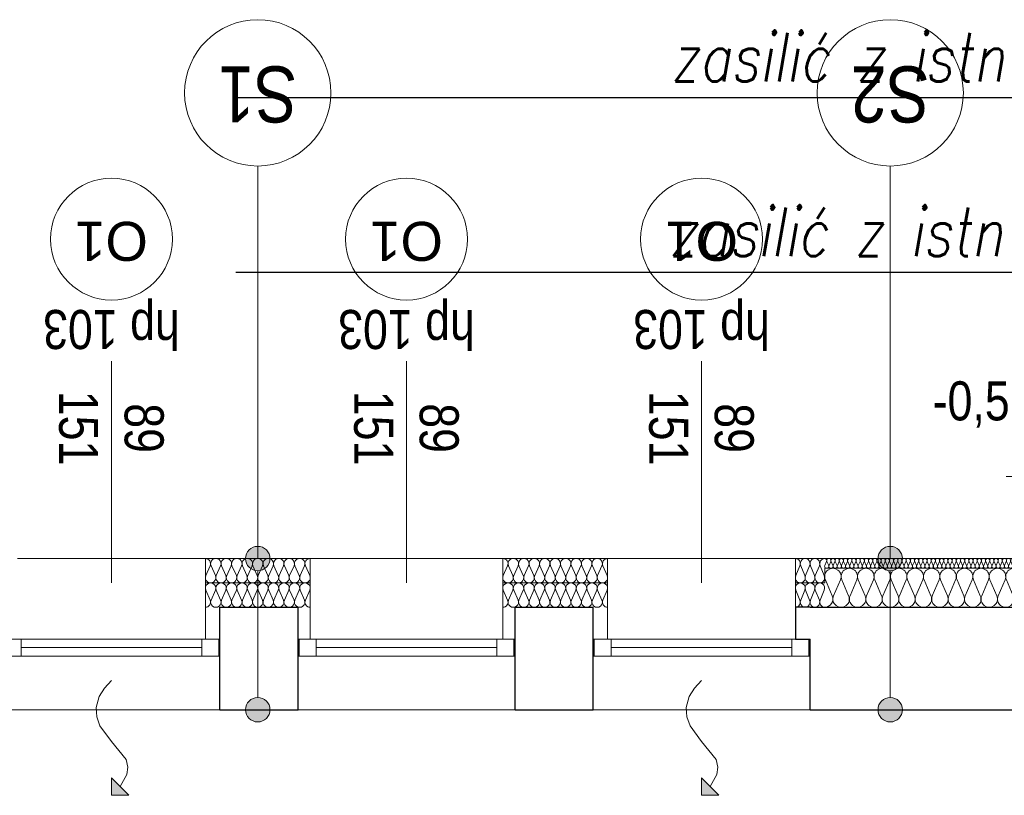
# Model space of a CAD drawing. Extents: x -558982 to 5119495, y -5290134 to 97908.
# Tile 238 of 256: x -433329 to -429291, y -7192 to -4011. Entities that reach past the tile are written whole.
import ezdxf
from ezdxf import colors
from ezdxf.entities.mleader import LeaderData, LeaderLine
from ezdxf.math import Vec2, Vec3

# ---------------------------------------------------------------- set-up
doc = ezdxf.new("R2010")
doc.units = 0
doc.header["$MEASUREMENT"] = 0
for name, color, linetype, lineweight in [('$ IE_OPISY', 7, 'Continuous', 25), ('A-Okna_Nr_Pióra__9', 252, 'Continuous', 13), ('Arch ocieplenie_Nr_Pióra__9', 252, 'Continuous', 13), ('Arch opisy okien_Nr_Pióra__9', 252, 'Continuous', 13), ('Arch opisy_Nr_Pióra__1', 252, 'Continuous', 25), ('Arch opisy_Nr_Pióra__21', 252, 'Continuous', 9), ('Arch opisy_Nr_Pióra__9', 252, 'Continuous', 13), ('Arch wykończenie_Nr_Pióra__3', 252, 'Continuous', 18), ('Inwent Izolacje_Nr_Pióra__2', 252, 'Continuous', 13), ('INWENT RZĘDNE_Nr_Pióra__21', 252, 'Continuous', 9), ('INWENT. OKNA_Nr_Pióra__21', 252, 'Continuous', 9), ('INWENT. OKNA_Nr_Pióra__5', 252, 'Continuous', 13), ('INWENT.ŚCIANY_Nr_Pióra__1', 252, 'Continuous', 25), ('INWENT.ŚCIANY_Nr_Pióra__2', 252, 'Continuous', 13), ('INWENT.ŚCIANY_Nr_Pióra__21', 252, 'Continuous', 9)]:
    doc.layers.add(name, color=color, linetype=linetype, lineweight=lineweight)
for name, color, linetype in [('A-Okna', 252, 'Continuous'), ('Arch ocieplenie', 252, 'Continuous'), ('Arch opisy', 252, 'Continuous'), ('Inwent Izolacje', 252, 'Continuous'), ('INWENT RZĘDNE', 252, 'Continuous')]:
    doc.layers.add(name, color=color, linetype=linetype)
doc.styles.add('GENERATED_STYLE_10', font='arial.ttf')
doc.styles.add('GENERATED_STYLE_2', font='ARIALN.TTF')
doc.styles.add('GENERATED_STYLE_5', font='ARIALN.TTF')
doc.styles.add('ROMANS', font='romans.shx', dxfattribs={"width": 0.85})

# ---------------------------------------------------------------- blocks, each defined once
blk = doc.blocks.new('Izolacja cieplna 14_21', base_point=(-419904.9, 37292.6))
at = {"layer": 'Arch ocieplenie_Nr_Pióra__9', "linetype": 'Continuous'}
for p, q in [((-420977.1, 37280.7), (-420984.2, 37264.5)), ((-420968.5, 37264.5), (-420975.7, 37280.7)), ((-420960, 37280.7), (-420967.1, 37264.5)), ((-420951.4, 37264.5), (-420958.5, 37280.7)), ((-420942.8, 37280.7), (-420949.9, 37264.5)), ((-420934.2, 37264.5), (-420941.4, 37280.7)), ((-420925.7, 37280.7), (-420932.8, 37264.5)), ((-420917.1, 37264.5), (-420924.2, 37280.7)), ((-420908.5, 37280.7), (-420915.7, 37264.5)), ((-420900, 37264.5), (-420907.1, 37280.7)), ((-420891.4, 37280.7), (-420898.5, 37264.5)), ((-420882.8, 37264.5), (-420889.9, 37280.7)), ((-420874.2, 37280.7), (-420881.4, 37264.5)), ((-420865.7, 37264.5), (-420872.8, 37280.7)), ((-420857.1, 37280.7), (-420864.2, 37264.5)), ((-420848.5, 37264.5), (-420855.7, 37280.7)), ((-420840, 37280.7), (-420847.1, 37264.5)), ((-420831.4, 37264.5), (-420838.5, 37280.7)), ((-420822.8, 37280.7), (-420829.9, 37264.5)), ((-420814.2, 37264.5), (-420821.4, 37280.7)), ((-420805.7, 37280.7), (-420812.8, 37264.5)), ((-420797.1, 37264.5), (-420804.2, 37280.7)), ((-420788.5, 37280.7), (-420795.7, 37264.5)), ((-420780, 37264.5), (-420787.1, 37280.7)), ((-420771.4, 37280.7), (-420778.5, 37264.5)), ((-420762.8, 37264.5), (-420769.9, 37280.7)), ((-420754.2, 37280.7), (-420761.4, 37264.5)), ((-420745.7, 37264.5), (-420752.8, 37280.7)), ((-420737.1, 37280.7), (-420744.2, 37264.5)), ((-420728.5, 37264.5), (-420735.7, 37280.7)), ((-420720, 37280.7), (-420727.1, 37264.5)), ((-420711.4, 37264.5), (-420718.5, 37280.7)), ((-420702.8, 37280.7), (-420709.9, 37264.5)), ((-420694.2, 37264.5), (-420701.4, 37280.7)), ((-420685.7, 37280.7), (-420692.8, 37264.5)), ((-420677.1, 37264.5), (-420684.2, 37280.7)), ((-420668.5, 37280.7), (-420675.7, 37264.5)), ((-420660, 37264.5), (-420667.1, 37280.7)), ((-420651.4, 37280.7), (-420658.5, 37264.5)), ((-420642.8, 37264.5), (-420649.9, 37280.7)), ((-420634.2, 37280.7), (-420641.4, 37264.5)), ((-420625.7, 37264.5), (-420632.8, 37280.7)), ((-420617.1, 37280.7), (-420624.2, 37264.5)), ((-420608.5, 37264.5), (-420615.7, 37280.7)), ((-420600, 37280.7), (-420607.1, 37264.5)), ((-420591.4, 37264.5), (-420598.5, 37280.7)), ((-420582.8, 37280.7), (-420589.9, 37264.5)), ((-420574.2, 37264.5), (-420581.4, 37280.7)), ((-420565.7, 37280.7), (-420572.8, 37264.5)), ((-420557.1, 37264.5), (-420564.2, 37280.7)), ((-420548.5, 37280.7), (-420555.7, 37264.5)), ((-420540, 37264.5), (-420547.1, 37280.7)), ((-420531.4, 37280.7), (-420538.5, 37264.5)), ((-420522.8, 37264.5), (-420529.9, 37280.7)), ((-420514.2, 37280.7), (-420521.4, 37264.5)), ((-420505.7, 37264.5), (-420512.8, 37280.7)), ((-420497.1, 37280.7), (-420504.2, 37264.5)), ((-420488.5, 37264.5), (-420495.7, 37280.7)), ((-420480, 37280.7), (-420487.1, 37264.5)), ((-420471.4, 37264.5), (-420478.5, 37280.7)), ((-420462.8, 37280.7), (-420469.9, 37264.5)), ((-420454.2, 37264.5), (-420461.4, 37280.7)), ((-420445.7, 37280.7), (-420452.8, 37264.5)), ((-420437.1, 37264.5), (-420444.2, 37280.7)), ((-420428.5, 37280.7), (-420435.7, 37264.5)), ((-420420, 37264.5), (-420427.1, 37280.7)), ((-420411.4, 37280.7), (-420418.5, 37264.5)), ((-420402.8, 37264.5), (-420409.9, 37280.7)), ((-420394.2, 37280.7), (-420401.4, 37264.5)), ((-420385.7, 37264.5), (-420392.8, 37280.7)), ((-420377.1, 37280.7), (-420384.2, 37264.5)), ((-420368.5, 37264.5), (-420375.7, 37280.7)), ((-420360, 37280.7), (-420367.1, 37264.5)), ((-420351.4, 37264.5), (-420358.5, 37280.7)), ((-420342.8, 37280.7), (-420349.9, 37264.5)), ((-420334.2, 37264.5), (-420341.4, 37280.7)), ((-420325.7, 37280.7), (-420332.8, 37264.5)), ((-420317.1, 37264.5), (-420324.2, 37280.7)), ((-420308.5, 37280.7), (-420315.7, 37264.5)), ((-420300, 37264.5), (-420307.1, 37280.7)), ((-420291.4, 37280.7), (-420298.5, 37264.5)), ((-420282.8, 37264.5), (-420289.9, 37280.7)), ((-420274.2, 37280.7), (-420281.4, 37264.5)), ((-420265.7, 37264.5), (-420272.8, 37280.7)), ((-420257.1, 37280.7), (-420264.2, 37264.5)), ((-420248.5, 37264.5), (-420255.7, 37280.7)), ((-420240, 37280.7), (-420247.1, 37264.5)), ((-420231.4, 37264.5), (-420238.5, 37280.7)), ((-420222.8, 37280.7), (-420229.9, 37264.5)), ((-420214.2, 37264.5), (-420221.4, 37280.7)), ((-420205.7, 37280.7), (-420212.8, 37264.5)), ((-420197.1, 37264.5), (-420204.2, 37280.7)), ((-420188.5, 37280.7), (-420195.7, 37264.5)), ((-420180, 37264.5), (-420187.1, 37280.7)), ((-420171.4, 37280.7), (-420178.5, 37264.5)), ((-420162.8, 37264.5), (-420169.9, 37280.7)), ((-420154.2, 37280.7), (-420161.4, 37264.5)), ((-420145.7, 37264.5), (-420152.8, 37280.7)), ((-420137.1, 37280.7), (-420144.2, 37264.5)), ((-420128.5, 37264.5), (-420135.7, 37280.7)), ((-420120, 37280.7), (-420127.1, 37264.5)), ((-420111.4, 37264.5), (-420118.5, 37280.7)), ((-420102.8, 37280.7), (-420109.9, 37264.5)), ((-420094.2, 37264.5), (-420101.4, 37280.7)), ((-420085.7, 37280.7), (-420092.8, 37264.5)), ((-420077.1, 37264.5), (-420084.2, 37280.7)), ((-420068.5, 37280.7), (-420075.7, 37264.5)), ((-420060, 37264.5), (-420067.1, 37280.7)), ((-420051.4, 37280.7), (-420058.5, 37264.5)), ((-420042.8, 37264.5), (-420049.9, 37280.7)), ((-420034.2, 37280.7), (-420041.4, 37264.5)), ((-420025.7, 37264.5), (-420032.8, 37280.7)), ((-420017.1, 37280.7), (-420024.2, 37264.5)), ((-420008.5, 37264.5), (-420015.7, 37280.7)), ((-420000, 37280.7), (-420007.1, 37264.5)), ((-419991.4, 37264.5), (-419998.5, 37280.7)), ((-419982.8, 37280.7), (-419989.9, 37264.5)), ((-419974.2, 37264.5), (-419981.4, 37280.7)), ((-419965.7, 37280.7), (-419972.8, 37264.5)), ((-419957.1, 37264.5), (-419964.2, 37280.7)), ((-419948.5, 37280.7), (-419955.7, 37264.5)), ((-419940, 37264.5), (-419947.1, 37280.7)), ((-419931.4, 37280.7), (-419938.5, 37264.5)), ((-419922.8, 37264.5), (-419929.9, 37280.7)), ((-419914.2, 37280.7), (-419921.4, 37264.5)), ((-419905.7, 37264.5), (-419912.8, 37280.7))]:
    blk.add_line(p, q, dxfattribs=at)
for centre, start_param, end_param in [((-420984.9, 37284.1), 2.7288, 4.712389), ((-420967.8, 37284.1), 2.7288, 6.695979), ((-420950.7, 37284.1), 2.7288, 6.695979), ((-420933.5, 37284.1), 2.7288, 6.695979), ((-420916.4, 37284.1), 2.7288, 6.695979), ((-420899.2, 37284.1), 2.7288, 6.695979), ((-420882.1, 37284.1), 2.7288, 6.695979), ((-420864.9, 37284.1), 2.7288, 6.695979), ((-420847.8, 37284.1), 2.7288, 6.695979), ((-420830.7, 37284.1), 2.7288, 6.695979), ((-420813.5, 37284.1), 2.7288, 6.695979), ((-420796.4, 37284.1), 2.7288, 6.695979), ((-420779.2, 37284.1), 2.7288, 6.695979), ((-420762.1, 37284.1), 2.7288, 6.695979), ((-420744.9, 37284.1), 2.7288, 6.695979), ((-420727.8, 37284.1), 2.7288, 6.695979), ((-420710.7, 37284.1), 2.7288, 6.695979), ((-420693.5, 37284.1), 2.7288, 6.695979), ((-420676.4, 37284.1), 2.7288, 6.695979), ((-420659.2, 37284.1), 2.7288, 6.695979), ((-420642.1, 37284.1), 2.7288, 6.695979), ((-420624.9, 37284.1), 2.7288, 6.695979), ((-420607.8, 37284.1), 2.7288, 6.695979), ((-420590.7, 37284.1), 2.7288, 6.695979), ((-420573.5, 37284.1), 2.7288, 6.695979), ((-420556.4, 37284.1), 2.7288, 6.695979), ((-420539.2, 37284.1), 2.7288, 6.695979), ((-420522.1, 37284.1), 2.7288, 6.695979), ((-420504.9, 37284.1), 2.7288, 6.695979), ((-420487.8, 37284.1), 2.7288, 6.695979), ((-420470.7, 37284.1), 2.7288, 6.695979), ((-420453.5, 37284.1), 2.7288, 6.695979), ((-420436.4, 37284.1), 2.7288, 6.695979), ((-420419.2, 37284.1), 2.7288, 6.695979), ((-420402.1, 37284.1), 2.7288, 6.695979), ((-420384.9, 37284.1), 2.7288, 6.695979), ((-420367.8, 37284.1), 2.7288, 6.695979), ((-420350.7, 37284.1), 2.7288, 6.695979), ((-420333.5, 37284.1), 2.7288, 6.695979), ((-420316.4, 37284.1), 2.7288, 6.695979), ((-420299.2, 37284.1), 2.7288, 6.695979), ((-420282.1, 37284.1), 2.7288, 6.695979), ((-420264.9, 37284.1), 2.7288, 6.695979), ((-420247.8, 37284.1), 2.7288, 6.695979), ((-420230.7, 37284.1), 2.7288, 6.695979), ((-420213.5, 37284.1), 2.7288, 6.695979), ((-420196.4, 37284.1), 2.7288, 6.695979), ((-420179.2, 37284.1), 2.7288, 6.695979), ((-420162.1, 37284.1), 2.7288, 6.695979), ((-420144.9, 37284.1), 2.7288, 6.695979), ((-420127.8, 37284.1), 2.7288, 6.695979), ((-420110.7, 37284.1), 2.7288, 6.695979), ((-420093.5, 37284.1), 2.7288, 6.695979), ((-420076.4, 37284.1), 2.7288, 6.695979), ((-420059.2, 37284.1), 2.7288, 6.695979), ((-420042.1, 37284.1), 2.7288, 6.695979), ((-420024.9, 37284.1), 2.7288, 6.695979), ((-420007.8, 37284.1), 2.7288, 6.695979), ((-419990.7, 37284.1), 2.7288, 6.695979), ((-419973.5, 37284.1), 2.7288, 6.695979), ((-419956.4, 37284.1), 2.7288, 6.695979), ((-419939.2, 37284.1), 2.7288, 6.695979), ((-419922.1, 37284.1), 2.7288, 6.695979), ((-419904.9, 37284.1), 4.712389, 6.695979), ((-420976.4, 37261.1), 5.870392, 9.837571), ((-420959.2, 37261.1), 5.870392, 9.837571), ((-420942.1, 37261.1), 5.870392, 9.837571), ((-420924.9, 37261.1), 5.870392, 9.837571), ((-420907.8, 37261.1), 5.870392, 9.837571), ((-420890.7, 37261.1), 5.870392, 9.837571), ((-420873.5, 37261.1), 5.870392, 9.837571), ((-420856.4, 37261.1), 5.870392, 9.837571), ((-420839.2, 37261.1), 5.870392, 9.837571), ((-420822.1, 37261.1), 5.870392, 9.837571), ((-420804.9, 37261.1), 5.870392, 9.837571), ((-420787.8, 37261.1), 5.870392, 9.837571), ((-420770.7, 37261.1), 5.870392, 9.837571), ((-420753.5, 37261.1), 5.870392, 9.837571), ((-420736.4, 37261.1), 5.870392, 9.837571), ((-420719.2, 37261.1), 5.870392, 9.837571), ((-420702.1, 37261.1), 5.870392, 9.837571), ((-420684.9, 37261.1), 5.870392, 9.837571), ((-420667.8, 37261.1), 5.870392, 9.837571), ((-420650.7, 37261.1), 5.870392, 9.837571), ((-420633.5, 37261.1), 5.870392, 9.837571), ((-420616.4, 37261.1), 5.870392, 9.837571), ((-420599.2, 37261.1), 5.870392, 9.837571), ((-420582.1, 37261.1), 5.870392, 9.837571), ((-420564.9, 37261.1), 5.870392, 9.837571), ((-420547.8, 37261.1), 5.870392, 9.837571), ((-420530.7, 37261.1), 5.870392, 9.837571), ((-420513.5, 37261.1), 5.870392, 9.837571), ((-420496.4, 37261.1), 5.870392, 9.837571), ((-420479.2, 37261.1), 5.870392, 9.837571), ((-420462.1, 37261.1), 5.870392, 9.837571), ((-420444.9, 37261.1), 5.870392, 9.837571), ((-420427.8, 37261.1), 5.870392, 9.837571), ((-420410.7, 37261.1), 5.870392, 9.837571), ((-420393.5, 37261.1), 5.870392, 9.837571), ((-420376.4, 37261.1), 5.870392, 9.837571), ((-420359.2, 37261.1), 5.870392, 9.837571), ((-420342.1, 37261.1), 5.870392, 9.837571), ((-420324.9, 37261.1), 5.870392, 9.837571), ((-420307.8, 37261.1), 5.870392, 9.837571), ((-420290.7, 37261.1), 5.870392, 9.837571), ((-420273.5, 37261.1), 5.870392, 9.837571), ((-420256.4, 37261.1), 5.870392, 9.837571), ((-420239.2, 37261.1), 5.870392, 9.837571), ((-420222.1, 37261.1), 5.870392, 9.837571), ((-420204.9, 37261.1), 5.870392, 9.837571), ((-420187.8, 37261.1), 5.870392, 9.837571), ((-420170.7, 37261.1), 5.870392, 9.837571), ((-420153.5, 37261.1), 5.870392, 9.837571), ((-420136.4, 37261.1), 5.870392, 9.837571), ((-420119.2, 37261.1), 5.870392, 9.837571), ((-420102.1, 37261.1), 5.870392, 9.837571), ((-420084.9, 37261.1), 5.870392, 9.837571), ((-420067.8, 37261.1), 5.870392, 9.837571), ((-420050.7, 37261.1), 5.870392, 9.837571), ((-420033.5, 37261.1), 5.870392, 9.837571), ((-420016.4, 37261.1), 5.870392, 9.837571), ((-419999.2, 37261.1), 5.870392, 9.837571), ((-419982.1, 37261.1), 5.870392, 9.837571), ((-419964.9, 37261.1), 5.870392, 9.837571), ((-419947.8, 37261.1), 5.870392, 9.837571), ((-419930.7, 37261.1), 5.870392, 9.837571), ((-419913.5, 37261.1), 5.870392, 9.837571)]:
    blk.add_ellipse(centre, major_axis=(-8.57, 0), ratio=0.992498, start_param=start_param, end_param=end_param, dxfattribs=at)
blk = doc.blocks.new('Izolacja cieplna 14_26', base_point=(-423094.9, 37292.6))
at = {"layer": 'Arch ocieplenie_Nr_Pióra__9', "linetype": 'Continuous'}
for p, q in [((-423505.3, 37262.8), (-423523.1, 37222.4)), ((-423483.8, 37222.4), (-423501.6, 37262.8)), ((-423462.3, 37262.8), (-423480.1, 37222.4)), ((-423440.8, 37222.4), (-423458.6, 37262.8)), ((-423419.3, 37262.8), (-423437.1, 37222.4)), ((-423397.8, 37222.4), (-423415.6, 37262.8)), ((-423376.3, 37262.8), (-423394.1, 37222.4)), ((-423354.8, 37222.4), (-423372.6, 37262.8)), ((-423333.3, 37262.8), (-423351.1, 37222.4)), ((-423311.8, 37222.4), (-423329.6, 37262.8)), ((-423290.3, 37262.8), (-423308.1, 37222.4)), ((-423268.8, 37222.4), (-423286.6, 37262.8)), ((-423247.3, 37262.8), (-423265.1, 37222.4)), ((-423225.8, 37222.4), (-423243.6, 37262.8)), ((-423204.3, 37262.8), (-423222.1, 37222.4)), ((-423182.8, 37222.4), (-423200.6, 37262.8)), ((-423161.3, 37262.8), (-423179.1, 37222.4)), ((-423139.8, 37222.4), (-423157.6, 37262.8)), ((-423118.3, 37262.8), (-423136.1, 37222.4)), ((-423096.8, 37222.4), (-423114.6, 37262.8))]:
    blk.add_line(p, q, dxfattribs=at)
for centre, start_param, end_param in [((-423524.9, 37271.3), 2.7288, 4.712389), ((-423481.9, 37271.3), 2.7288, 6.695979), ((-423438.9, 37271.3), 2.7288, 6.695979), ((-423395.9, 37271.3), 2.7288, 6.695979), ((-423352.9, 37271.3), 2.7288, 6.695979), ((-423309.9, 37271.3), 2.7288, 6.695979), ((-423266.9, 37271.3), 2.7288, 6.695979), ((-423223.9, 37271.3), 2.7288, 6.695979), ((-423180.9, 37271.3), 2.7288, 6.695979), ((-423137.9, 37271.3), 2.7288, 6.695979), ((-423094.9, 37271.3), 4.712389, 6.695979), ((-423503.4, 37213.9), 5.870392, 9.837571), ((-423460.4, 37213.9), 5.870392, 9.837571), ((-423417.4, 37213.9), 5.870392, 9.837571), ((-423374.4, 37213.9), 5.870392, 9.837571), ((-423331.4, 37213.9), 5.870392, 9.837571), ((-423288.4, 37213.9), 5.870392, 9.837571), ((-423245.4, 37213.9), 5.870392, 9.837571), ((-423202.4, 37213.9), 5.870392, 9.837571), ((-423159.4, 37213.9), 5.870392, 9.837571), ((-423116.4, 37213.9), 5.870392, 9.837571)]:
    blk.add_ellipse(centre, major_axis=(-21.5, 0), ratio=0.9892, start_param=start_param, end_param=end_param, dxfattribs=at)
blk = doc.blocks.new('Izolacja cieplna 14_27', base_point=(-421874.9, 37292.6))
at = {"layer": 'Arch ocieplenie_Nr_Pióra__9', "linetype": 'Continuous'}
for p, q in [((-422285.3, 37262.8), (-422303.1, 37222.4)), ((-422263.8, 37222.4), (-422281.6, 37262.8)), ((-422242.3, 37262.8), (-422260.1, 37222.4)), ((-422220.8, 37222.4), (-422238.6, 37262.8)), ((-422199.3, 37262.8), (-422217.1, 37222.4)), ((-422177.8, 37222.4), (-422195.6, 37262.8)), ((-422156.3, 37262.8), (-422174.1, 37222.4)), ((-422134.8, 37222.4), (-422152.6, 37262.8)), ((-422113.3, 37262.8), (-422131.1, 37222.4)), ((-422091.8, 37222.4), (-422109.6, 37262.8)), ((-422070.3, 37262.8), (-422088.1, 37222.4)), ((-422048.8, 37222.4), (-422066.6, 37262.8)), ((-422027.3, 37262.8), (-422045.1, 37222.4)), ((-422005.8, 37222.4), (-422023.6, 37262.8)), ((-421984.3, 37262.8), (-422002.1, 37222.4)), ((-421962.8, 37222.4), (-421980.6, 37262.8)), ((-421941.3, 37262.8), (-421959.1, 37222.4)), ((-421919.8, 37222.4), (-421937.6, 37262.8)), ((-421898.3, 37262.8), (-421916.1, 37222.4)), ((-421876.8, 37222.4), (-421894.6, 37262.8))]:
    blk.add_line(p, q, dxfattribs=at)
for centre, start_param, end_param in [((-422304.9, 37271.3), 2.7288, 4.712389), ((-422261.9, 37271.3), 2.7288, 6.695979), ((-422218.9, 37271.3), 2.7288, 6.695979), ((-422175.9, 37271.3), 2.7288, 6.695979), ((-422132.9, 37271.3), 2.7288, 6.695979), ((-422089.9, 37271.3), 2.7288, 6.695979), ((-422046.9, 37271.3), 2.7288, 6.695979), ((-422003.9, 37271.3), 2.7288, 6.695979), ((-421960.9, 37271.3), 2.7288, 6.695979), ((-421917.9, 37271.3), 2.7288, 6.695979), ((-421874.9, 37271.3), 4.712389, 6.695979), ((-422283.4, 37213.9), 5.870392, 9.837571), ((-422240.4, 37213.9), 5.870392, 9.837571), ((-422197.4, 37213.9), 5.870392, 9.837571), ((-422154.4, 37213.9), 5.870392, 9.837571), ((-422111.4, 37213.9), 5.870392, 9.837571), ((-422068.4, 37213.9), 5.870392, 9.837571), ((-422025.4, 37213.9), 5.870392, 9.837571), ((-421982.4, 37213.9), 5.870392, 9.837571), ((-421939.4, 37213.9), 5.870392, 9.837571), ((-421896.4, 37213.9), 5.870392, 9.837571)]:
    blk.add_ellipse(centre, major_axis=(-21.5, 0), ratio=0.9892, start_param=start_param, end_param=end_param, dxfattribs=at)
blk = doc.blocks.new('Izolacja cieplna 14_28', base_point=(-420984.9, 37292.6))
at = {"layer": 'Arch ocieplenie_Nr_Pióra__9', "linetype": 'Continuous'}
for p, q in [((-421086.6, 37262.8), (-421103.3, 37222.4)), ((-421066.6, 37222.4), (-421083.3, 37262.8)), ((-421046.6, 37262.8), (-421063.3, 37222.4)), ((-421026.6, 37222.4), (-421043.3, 37262.8)), ((-421006.6, 37262.8), (-421023.3, 37222.4)), ((-420986.6, 37222.4), (-421003.3, 37262.8))]:
    blk.add_line(p, q, dxfattribs=at)
for centre, start_param, end_param in [((-421104.9, 37271.3), 1.158004, 3.141593), ((-421064.9, 37271.3), 1.158004, 5.125183), ((-421024.9, 37271.3), 1.158004, 5.125183), ((-420984.9, 37271.3), 3.141593, 5.125182), ((-421084.9, 37213.9), 4.299595, 8.266775), ((-421044.9, 37213.9), 4.299595, 8.266775), ((-421004.9, 37213.9), 4.299595, 8.266775)]:
    blk.add_ellipse(centre, major_axis=(0, -21.3), ratio=0.940389, start_param=start_param, end_param=end_param, dxfattribs=at)
blk = doc.blocks.new('Izolacja cieplna 14_272', base_point=(-420984.9, 37092.6))
at = {"layer": 'Inwent Izolacje_Nr_Pióra__2', "linetype": 'Continuous'}
for p, q in [((-420982.1, 37204.9), (-420954, 37140.3)), ((-420948.4, 37140.3), (-420920.3, 37204.9)), ((-420914.6, 37204.9), (-420886.5, 37140.3)), ((-420880.9, 37140.3), (-420852.8, 37204.9)), ((-420847.1, 37204.9), (-420819, 37140.3)), ((-420813.4, 37140.3), (-420785.3, 37204.9)), ((-420779.6, 37204.9), (-420751.5, 37140.3)), ((-420745.9, 37140.3), (-420717.8, 37204.9)), ((-420712.1, 37204.9), (-420684, 37140.3)), ((-420678.4, 37140.3), (-420650.3, 37204.9)), ((-420644.6, 37204.9), (-420616.5, 37140.3)), ((-420610.9, 37140.3), (-420582.8, 37204.9)), ((-420577.1, 37204.9), (-420549, 37140.3)), ((-420543.4, 37140.3), (-420515.3, 37204.9)), ((-420509.6, 37204.9), (-420481.5, 37140.3)), ((-420475.9, 37140.3), (-420447.8, 37204.9)), ((-420442.1, 37204.9), (-420414, 37140.3)), ((-420408.4, 37140.3), (-420380.3, 37204.9)), ((-420374.6, 37204.9), (-420346.5, 37140.3)), ((-420340.9, 37140.3), (-420312.8, 37204.9)), ((-420307.1, 37204.9), (-420279, 37140.3)), ((-420273.4, 37140.3), (-420245.3, 37204.9)), ((-420239.6, 37204.9), (-420211.5, 37140.3)), ((-420205.9, 37140.3), (-420177.8, 37204.9)), ((-420172.1, 37204.9), (-420144, 37140.3)), ((-420138.4, 37140.3), (-420110.3, 37204.9)), ((-420104.6, 37204.9), (-420076.5, 37140.3)), ((-420070.9, 37140.3), (-420042.8, 37204.9)), ((-420037.1, 37204.9), (-420009, 37140.3)), ((-420003.4, 37140.3), (-419975.3, 37204.9)), ((-419969.6, 37204.9), (-419941.5, 37140.3)), ((-419935.9, 37140.3), (-419907.8, 37204.9))]:
    blk.add_line(p, q, dxfattribs=at)
for centre, start_param, end_param in [((-420951.2, 37218.6), 4.299595, 8.266775), ((-420883.7, 37218.6), 4.299595, 8.266775), ((-420816.2, 37218.6), 4.299595, 8.266775), ((-420748.7, 37218.6), 4.299595, 8.266775), ((-420681.2, 37218.6), 4.299595, 8.266775), ((-420613.7, 37218.6), 4.299595, 8.266775), ((-420546.2, 37218.6), 4.299595, 8.266775), ((-420478.7, 37218.6), 4.299595, 8.266775), ((-420411.2, 37218.6), 4.299595, 8.266775), ((-420343.7, 37218.6), 4.299595, 8.266775), ((-420276.2, 37218.6), 4.299595, 8.266775), ((-420208.7, 37218.6), 4.299595, 8.266775), ((-420141.2, 37218.6), 4.299595, 8.266775), ((-420073.7, 37218.6), 4.299595, 8.266775), ((-420006.2, 37218.6), 4.299595, 8.266775), ((-419938.7, 37218.6), 4.299595, 8.266775), ((-420984.9, 37126.6), 3.141593, 5.125182), ((-420917.4, 37126.6), 1.158004, 5.125183), ((-420849.9, 37126.6), 1.158004, 5.125183), ((-420782.4, 37126.6), 1.158004, 5.125183), ((-420714.9, 37126.6), 1.158004, 5.125183), ((-420647.4, 37126.6), 1.158004, 5.125183), ((-420579.9, 37126.6), 1.158004, 5.125183), ((-420512.4, 37126.6), 1.158004, 5.125183), ((-420444.9, 37126.6), 1.158004, 5.125183), ((-420377.4, 37126.6), 1.158004, 5.125183), ((-420309.9, 37126.6), 1.158004, 5.125183), ((-420242.4, 37126.6), 1.158004, 5.125183), ((-420174.9, 37126.6), 1.158004, 5.125183), ((-420107.4, 37126.6), 1.158004, 5.125183), ((-420039.9, 37126.6), 1.158004, 5.125183), ((-419972.4, 37126.6), 1.158004, 5.125183), ((-419904.9, 37126.6), 1.158004, 3.141593)]:
    blk.add_ellipse(centre, major_axis=(0, 34), ratio=0.991816, start_param=start_param, end_param=end_param, dxfattribs=at)
blk = doc.blocks.new('Izolacja cieplna 14_278', base_point=(-423524.9, 37092.6))
at = {"layer": 'Inwent Izolacje_Nr_Pióra__2', "linetype": 'Continuous'}
for p, q in [((-423523.1, 37162.8), (-423505.3, 37122.4)), ((-423501.6, 37122.4), (-423483.8, 37162.8)), ((-423480.1, 37162.8), (-423462.3, 37122.4)), ((-423458.6, 37122.4), (-423440.8, 37162.8)), ((-423437.1, 37162.8), (-423419.3, 37122.4)), ((-423415.6, 37122.4), (-423397.8, 37162.8)), ((-423394.1, 37162.8), (-423376.3, 37122.4)), ((-423372.6, 37122.4), (-423354.8, 37162.8)), ((-423351.1, 37162.8), (-423333.3, 37122.4)), ((-423329.6, 37122.4), (-423311.8, 37162.8)), ((-423308.1, 37162.8), (-423290.3, 37122.4)), ((-423286.6, 37122.4), (-423268.8, 37162.8)), ((-423265.1, 37162.8), (-423247.3, 37122.4)), ((-423243.6, 37122.4), (-423225.8, 37162.8)), ((-423222.1, 37162.8), (-423204.3, 37122.4)), ((-423200.6, 37122.4), (-423182.8, 37162.8)), ((-423179.1, 37162.8), (-423161.3, 37122.4)), ((-423157.6, 37122.4), (-423139.8, 37162.8)), ((-423136.1, 37162.8), (-423118.3, 37122.4)), ((-423114.6, 37122.4), (-423096.8, 37162.8))]:
    blk.add_line(p, q, dxfattribs=at)
for centre, start_param, end_param in [((-423503.4, 37171.3), 5.870392, 9.837571), ((-423460.4, 37171.3), 5.870392, 9.837571), ((-423417.4, 37171.3), 5.870392, 9.837571), ((-423374.4, 37171.3), 5.870392, 9.837571), ((-423331.4, 37171.3), 5.870392, 9.837571), ((-423288.4, 37171.3), 5.870392, 9.837571), ((-423245.4, 37171.3), 5.870392, 9.837571), ((-423202.4, 37171.3), 5.870392, 9.837571), ((-423159.4, 37171.3), 5.870392, 9.837571), ((-423116.4, 37171.3), 5.870392, 9.837571), ((-423524.9, 37113.9), 4.712389, 6.695979), ((-423481.9, 37113.9), 2.7288, 6.695979), ((-423438.9, 37113.9), 2.7288, 6.695979), ((-423395.9, 37113.9), 2.7288, 6.695979), ((-423352.9, 37113.9), 2.7288, 6.695979), ((-423309.9, 37113.9), 2.7288, 6.695979), ((-423266.9, 37113.9), 2.7288, 6.695979), ((-423223.9, 37113.9), 2.7288, 6.695979), ((-423180.9, 37113.9), 2.7288, 6.695979), ((-423137.9, 37113.9), 2.7288, 6.695979), ((-423094.9, 37113.9), 2.7288, 4.712389)]:
    blk.add_ellipse(centre, major_axis=(21.5, 0), ratio=0.9892, start_param=start_param, end_param=end_param, dxfattribs=at)
blk = doc.blocks.new('Izolacja cieplna 14_279', base_point=(-422304.9, 37092.6))
at = {"layer": 'Inwent Izolacje_Nr_Pióra__2', "linetype": 'Continuous'}
for p, q in [((-422303.1, 37162.8), (-422285.3, 37122.4)), ((-422281.6, 37122.4), (-422263.8, 37162.8)), ((-422260.1, 37162.8), (-422242.3, 37122.4)), ((-422238.6, 37122.4), (-422220.8, 37162.8)), ((-422217.1, 37162.8), (-422199.3, 37122.4)), ((-422195.6, 37122.4), (-422177.8, 37162.8)), ((-422174.1, 37162.8), (-422156.3, 37122.4)), ((-422152.6, 37122.4), (-422134.8, 37162.8)), ((-422131.1, 37162.8), (-422113.3, 37122.4)), ((-422109.6, 37122.4), (-422091.8, 37162.8)), ((-422088.1, 37162.8), (-422070.3, 37122.4)), ((-422066.6, 37122.4), (-422048.8, 37162.8)), ((-422045.1, 37162.8), (-422027.3, 37122.4)), ((-422023.6, 37122.4), (-422005.8, 37162.8)), ((-422002.1, 37162.8), (-421984.3, 37122.4)), ((-421980.6, 37122.4), (-421962.8, 37162.8)), ((-421959.1, 37162.8), (-421941.3, 37122.4)), ((-421937.6, 37122.4), (-421919.8, 37162.8)), ((-421916.1, 37162.8), (-421898.3, 37122.4)), ((-421894.6, 37122.4), (-421876.8, 37162.8))]:
    blk.add_line(p, q, dxfattribs=at)
for centre, start_param, end_param in [((-422283.4, 37171.3), 5.870392, 9.837571), ((-422240.4, 37171.3), 5.870392, 9.837571), ((-422197.4, 37171.3), 5.870392, 9.837571), ((-422154.4, 37171.3), 5.870392, 9.837571), ((-422111.4, 37171.3), 5.870392, 9.837571), ((-422068.4, 37171.3), 5.870392, 9.837571), ((-422025.4, 37171.3), 5.870392, 9.837571), ((-421982.4, 37171.3), 5.870392, 9.837571), ((-421939.4, 37171.3), 5.870392, 9.837571), ((-421896.4, 37171.3), 5.870392, 9.837571), ((-422304.9, 37113.9), 4.712389, 6.695979), ((-422261.9, 37113.9), 2.7288, 6.695979), ((-422218.9, 37113.9), 2.7288, 6.695979), ((-422175.9, 37113.9), 2.7288, 6.695979), ((-422132.9, 37113.9), 2.7288, 6.695979), ((-422089.9, 37113.9), 2.7288, 6.695979), ((-422046.9, 37113.9), 2.7288, 6.695979), ((-422003.9, 37113.9), 2.7288, 6.695979), ((-421960.9, 37113.9), 2.7288, 6.695979), ((-421917.9, 37113.9), 2.7288, 6.695979), ((-421874.9, 37113.9), 2.7288, 4.712389)]:
    blk.add_ellipse(centre, major_axis=(21.5, 0), ratio=0.9892, start_param=start_param, end_param=end_param, dxfattribs=at)
blk = doc.blocks.new('Izolacja cieplna 14_280', base_point=(-421104.9, 37092.6))
at = {"layer": 'Inwent Izolacje_Nr_Pióra__2', "linetype": 'Continuous'}
for p, q in [((-421103.3, 37162.8), (-421086.6, 37122.4)), ((-421083.3, 37122.4), (-421066.6, 37162.8)), ((-421063.3, 37162.8), (-421046.6, 37122.4)), ((-421043.3, 37122.4), (-421026.6, 37162.8)), ((-421023.3, 37162.8), (-421006.6, 37122.4)), ((-421003.3, 37122.4), (-420986.6, 37162.8))]:
    blk.add_line(p, q, dxfattribs=at)
for centre, start_param, end_param in [((-421084.9, 37171.3), 4.299595, 8.266775), ((-421044.9, 37171.3), 4.299595, 8.266775), ((-421004.9, 37171.3), 4.299595, 8.266775), ((-421104.9, 37113.9), 3.141593, 5.125182), ((-421064.9, 37113.9), 1.158004, 5.125183), ((-421024.9, 37113.9), 1.158004, 5.125183), ((-420984.9, 37113.9), 1.158004, 3.141593)]:
    blk.add_ellipse(centre, major_axis=(0, 21.3), ratio=0.940388, start_param=start_param, end_param=end_param, dxfattribs=at)
blk = doc.blocks.new('Krzywa_10', base_point=(-421489.9, 36792.6))
at = {"layer": 'A-Okna_Nr_Pióra__9', "linetype": 'Continuous'}
blk.add_hatch(color=256, dxfattribs=at).paths.add_polyline_path([(-421489.9, 36322), (-421489.5, 36392.7), (-421419.2, 36321.6)], flags=0)
for p, q in [((-421489.9, 36322), (-421489.5, 36392.7)), ((-421489.5, 36392.7), (-421419.2, 36321.6)), ((-421489.9, 36322), (-421419.2, 36321.6))]:
    blk.add_line(p, q, dxfattribs=at)
at = {"layer": 'A-Okna_Nr_Pióra__9', "linetype": 'Continuous', "flags": 128}
blk.add_lwpolyline([(-421489.9, 36792.6), (-421519.1, 36761.5), (-421540.4, 36726.4), (-421552.6, 36681.7), (-421550, 36643), (-421537.1, 36606.5), (-421489.9, 36542), (-421430.3, 36468.7), (-421423.2, 36436.7), (-421427.2, 36406.9), (-421454.4, 36357.2)], dxfattribs=at)
blk = doc.blocks.new('Krzywa_11', base_point=(-423909.9, 36792.6))
at = {"layer": 'A-Okna_Nr_Pióra__9', "linetype": 'Continuous'}
blk.add_hatch(color=256, dxfattribs=at).paths.add_polyline_path([(-423909.9, 36322), (-423909.5, 36392.7), (-423839.2, 36321.6)], flags=0)
for p, q in [((-423909.9, 36322), (-423909.5, 36392.7)), ((-423909.5, 36392.7), (-423839.2, 36321.6)), ((-423909.9, 36322), (-423839.2, 36321.6))]:
    blk.add_line(p, q, dxfattribs=at)
at = {"layer": 'A-Okna_Nr_Pióra__9', "linetype": 'Continuous', "flags": 128}
blk.add_lwpolyline([(-423909.9, 36792.6), (-423939.1, 36761.5), (-423960.4, 36726.4), (-423972.6, 36681.7), (-423970, 36643), (-423957.1, 36606.5), (-423909.9, 36542), (-423850.3, 36468.7), (-423843.2, 36436.7), (-423847.2, 36406.9), (-423874.4, 36357.2)], dxfattribs=at)
blk = doc.blocks.new('Koty wysokościowe_6', base_point=(-420040.4, 37629.4))
at = {"layer": 'INWENT RZĘDNE_Nr_Pióra__21', "linetype": 'Continuous'}
for points in [[(-420040.4, 37629.4), (-419940.4, 37629.4), (-419948, 37667.7), (-419969.7, 37700.1), (-420002.2, 37721.8), (-420040.4, 37729.4)], [(-420040.4, 37629.4), (-420140.4, 37629.4), (-420132.8, 37591.2), (-420111.1, 37558.7), (-420078.7, 37537), (-420040.4, 37529.4)]]:
    blk.add_hatch(color=256, dxfattribs=at).paths.add_polyline_path(points, flags=0)
for p, q in [((-420040.4, 37429.4), (-420040.4, 37829.4)), ((-420240.4, 37629.4), (-419840.4, 37629.4))]:
    blk.add_line(p, q, dxfattribs=at)
blk.add_circle((-420040.4, 37629.4), 100, dxfattribs=at)
at = {"layer": 'INWENT RZĘDNE_Nr_Pióra__21', "insert": (-420541.9, 37829.4), "char_height": 160, "attachment_point": 7, "style": 'GENERATED_STYLE_2'}
blk.add_mtext('{-0,57}', dxfattribs=at)
blk = doc.blocks.new('Linia_64', base_point=(-423309.9, 36672.6))
at = {"layer": 'Arch opisy_Nr_Pióra__21', "linetype": 'Continuous'}
for points in [[(-423259.9, 37292.6), (-423263.8, 37311.7), (-423274.6, 37328), (-423290.8, 37338.8), (-423309.9, 37342.6), (-423329.1, 37338.8), (-423345.3, 37328), (-423356.1, 37311.7), (-423359.9, 37292.6), (-423356.1, 37273.5), (-423345.3, 37257.3), (-423329.1, 37246.4), (-423309.9, 37242.6), (-423290.8, 37246.4), (-423274.6, 37257.3), (-423263.8, 37273.5)], [(-423259.9, 36672.6), (-423263.8, 36691.7), (-423274.6, 36708), (-423290.8, 36718.8), (-423309.9, 36722.6), (-423329.1, 36718.8), (-423345.3, 36708), (-423356.1, 36691.7), (-423359.9, 36672.6), (-423356.1, 36653.5), (-423345.3, 36637.3), (-423329.1, 36626.4), (-423309.9, 36622.6), (-423290.8, 36626.4), (-423274.6, 36637.3), (-423263.8, 36653.5)]]:
    blk.add_hatch(color=256, dxfattribs=at).paths.add_polyline_path(points, flags=0)
blk.add_line((-423309.9, 36722.6), (-423309.9, 37242.6), dxfattribs=at)
for centre in [(-423309.9, 37292.6), (-423309.9, 36672.6)]:
    blk.add_circle(centre, 50, dxfattribs=at)
blk = doc.blocks.new('Linia_65', base_point=(-423309.9, 37292.6))
at = {"layer": 'Arch opisy_Nr_Pióra__21', "linetype": 'Continuous'}
blk.add_line((-423309.9, 37292.6), (-423309.9, 38902.4), dxfattribs=at)
blk.add_circle((-423309.9, 39202.4), 300, dxfattribs=at)
blk = doc.blocks.new('Linia_70', base_point=(-420716.2, 37292.6))
at = {"layer": 'Arch opisy_Nr_Pióra__21', "linetype": 'Continuous'}
blk.add_line((-420716.2, 37292.6), (-420716.2, 38902.4), dxfattribs=at)
blk.add_circle((-420716.2, 39202.4), 300, dxfattribs=at)
blk = doc.blocks.new('Linia_71', base_point=(-420716.2, 36672.6))
at = {"layer": 'Arch opisy_Nr_Pióra__21', "linetype": 'Continuous'}
for points in [[(-420666.2, 37292.6), (-420670, 37311.7), (-420680.8, 37328), (-420697, 37338.8), (-420716.2, 37342.6), (-420735.3, 37338.8), (-420751.5, 37328), (-420762.3, 37311.7), (-420766.2, 37292.6), (-420762.3, 37273.5), (-420751.5, 37257.3), (-420735.3, 37246.4), (-420716.2, 37242.6), (-420697, 37246.4), (-420680.8, 37257.3), (-420670, 37273.5)], [(-420666.2, 36672.6), (-420670, 36691.7), (-420680.8, 36708), (-420697, 36718.8), (-420716.2, 36722.6), (-420735.3, 36718.8), (-420751.5, 36708), (-420762.3, 36691.7), (-420766.2, 36672.6), (-420762.3, 36653.5), (-420751.5, 36637.3), (-420735.3, 36626.4), (-420716.2, 36622.6), (-420697, 36626.4), (-420680.8, 36637.3), (-420670, 36653.5)]]:
    blk.add_hatch(color=256, dxfattribs=at).paths.add_polyline_path(points, flags=0)
blk.add_line((-420716.2, 36722.6), (-420716.2, 37242.6), dxfattribs=at)
for centre in [(-420716.2, 37292.6), (-420716.2, 36672.6)]:
    blk.add_circle(centre, 50, dxfattribs=at)

msp = doc.modelspace()

# ---------------------------------------------------------------- linework, layer by layer
at = {"layer": 'Arch opisy_Nr_Pióra__9', "linetype": 'Continuous'}
for centre in [(-432952.5, -4910.6), (-431742.5, -4910.6), (-430532.5, -4910.6)]:
    msp.add_circle(centre, 250, dxfattribs=at)
at = {"layer": 'Arch wykończenie_Nr_Pióra__3', "linetype": 'Continuous'}
for p, q in [((-432567.5, -6220.6), (-432567.5, -6550.6)), ((-432137.5, -6220.6), (-432567.5, -6220.6)), ((-432137.5, -6220.6), (-432137.5, -6550.6)), ((-431347.5, -6220.6), (-431347.5, -6550.6)), ((-430917.5, -6220.6), (-431347.5, -6220.6)), ((-430917.5, -6220.6), (-430917.5, -6550.6)), ((-430147.5, -6220.6), (-430147.5, -6420.6)), ((-428453.5, -6220.6), (-430147.5, -6220.6))]:
    msp.add_line(p, q, dxfattribs=at)
at = {"layer": 'INWENT. OKNA_Nr_Pióra__5', "linetype": 'Continuous'}
for p, q in [((-432952.5, -6320.6), (-432952.5, -5410.6)), ((-431742.5, -6320.6), (-431742.5, -5410.6)), ((-430532.5, -6320.6), (-430532.5, -5410.6)), ((-432507.5, -6550.6), (-433397.5, -6550.6)), ((-433322.5, -6620.6), (-433322.5, -6550.6)), ((-432582.5, -6620.6), (-432582.5, -6550.6)), ((-432512.5, -6620.6), (-432512.5, -6550.6)), ((-431297.5, -6550.6), (-432187.5, -6550.6)), ((-432182.5, -6620.6), (-432182.5, -6550.6)), ((-432112.5, -6620.6), (-432112.5, -6550.6)), ((-431372.5, -6620.6), (-431372.5, -6550.6)), ((-431302.5, -6620.6), (-431302.5, -6550.6)), ((-430087.5, -6550.6), (-430977.5, -6550.6)), ((-430972.5, -6620.6), (-430972.5, -6550.6)), ((-430902.5, -6620.6), (-430902.5, -6550.6)), ((-430162.5, -6620.6), (-430162.5, -6550.6)), ((-430092.5, -6620.6), (-430092.5, -6550.6)), ((-432507.5, -6620.6), (-433397.5, -6620.6)), ((-432582.5, -6585.6), (-433322.5, -6585.6)), ((-431297.5, -6620.6), (-432187.5, -6620.6)), ((-431372.5, -6585.6), (-432112.5, -6585.6)), ((-430087.5, -6620.6), (-430977.5, -6620.6)), ((-430162.5, -6585.6), (-430902.5, -6585.6))]:
    msp.add_line(p, q, dxfattribs=at)
at = {"layer": 'INWENT.ŚCIANY_Nr_Pióra__1', "linetype": 'Continuous'}
for p, q in [((-432507.5, -6840.6), (-432507.5, -6420.6)), ((-432507.5, -6420.6), (-432187.5, -6420.6)), ((-432187.5, -6840.6), (-432187.5, -6420.6)), ((-431297.5, -6840.6), (-431297.5, -6420.6)), ((-431297.5, -6420.6), (-430977.5, -6420.6)), ((-430977.5, -6840.6), (-430977.5, -6420.6)), ((-430087.5, -6420.6), (-430147.5, -6420.6)), ((-430147.5, -6420.6), (-430147.5, -6550.6)), ((-430087.5, -6420.6), (-427927.5, -6420.6)), ((-430147.5, -6550.6), (-430087.5, -6550.6)), ((-430087.5, -6840.6), (-430087.5, -6550.6)), ((-432507.5, -6840.6), (-432187.5, -6840.6)), ((-431297.5, -6840.6), (-430977.5, -6840.6)), ((-430087.5, -6840.6), (-429177.5, -6840.6))]:
    msp.add_line(p, q, dxfattribs=at)
at = {"layer": 'INWENT.ŚCIANY_Nr_Pióra__2', "linetype": 'Continuous'}
for p, q in [((-430027.5, -6320.6), (-430027.5, -6260.6)), ((-430027.5, -6260.6), (-428947.5, -6260.6)), ((-432567.5, -6320.6), (-432137.5, -6320.6)), ((-431347.5, -6320.6), (-430917.5, -6320.6)), ((-430147.5, -6320.6), (-430027.5, -6320.6))]:
    msp.add_line(p, q, dxfattribs=at)
at = {"layer": 'INWENT.ŚCIANY_Nr_Pióra__21', "linetype": 'Continuous'}
for p, q in [((-433337.5, -6220.6), (-432567.5, -6220.6)), ((-432137.5, -6220.6), (-431347.5, -6220.6)), ((-430917.5, -6220.6), (-430147.5, -6220.6)), ((-433397.5, -6840.6), (-432507.5, -6840.6)), ((-432187.5, -6840.6), (-431297.5, -6840.6)), ((-430977.5, -6840.6), (-430087.5, -6840.6))]:
    msp.add_line(p, q, dxfattribs=at)

# ---------------------------------------------------------------- block references
at = {"layer": 'A-Okna', "color": 135, "linetype": 'Continuous', "lineweight": 13, "true_color": 0x3dad99}
for name, p in [('Krzywa_11', (-432952.5, -6720.6)), ('Krzywa_10', (-430532.5, -6720.6))]:
    msp.add_blockref(name, p, dxfattribs=at)
at = {"layer": 'Arch ocieplenie', "color": 104, "linetype": 'Continuous', "lineweight": 13, "true_color": 0x029e21}
for name, p in [('Izolacja cieplna 14_26', (-432137.5, -6220.6)), ('Izolacja cieplna 14_27', (-430917.5, -6220.6)), ('Izolacja cieplna 14_28', (-430027.5, -6220.6)), ('Izolacja cieplna 14_21', (-428947.5, -6220.6))]:
    msp.add_blockref(name, p, dxfattribs=at)
at = {"layer": 'Arch opisy', "linetype": 'Continuous'}
for name, p in [('Linia_65', (-432352.5, -6220.6)), ('Linia_70', (-429758.7, -6220.6)), ('Linia_64', (-432352.5, -6840.6)), ('Linia_71', (-429758.7, -6840.6))]:
    msp.add_blockref(name, p, dxfattribs=at)
at = {"layer": 'Inwent Izolacje', "color": 104, "linetype": 'Continuous', "lineweight": 13, "true_color": 0x029e21}
for name, p in [('Izolacja cieplna 14_272', (-430027.5, -6420.6)), ('Izolacja cieplna 14_278', (-432567.5, -6420.6)), ('Izolacja cieplna 14_279', (-431347.5, -6420.6)), ('Izolacja cieplna 14_280', (-430147.5, -6420.6))]:
    msp.add_blockref(name, p, dxfattribs=at)
at = {"layer": 'INWENT RZĘDNE'}
msp.add_blockref('Koty wysokościowe_6', (-429083, -5883.7), dxfattribs=at)

# ---------------------------------------------------------------- texts
at = {"layer": 'Arch opisy okien_Nr_Pióra__9', "linetype": 'Continuous', "char_height": 160, "attachment_point": 2, "rotation": 180, "style": 'GENERATED_STYLE_10'}
for insert in [(-432952.5, -4999.7), (-431742.5, -4999.7), (-430532.5, -4999.7)]:
    msp.add_mtext('{O1}', dxfattribs=dict(at, insert=insert))
at = {"layer": 'Arch opisy_Nr_Pióra__1', "linetype": 'Continuous', "char_height": 230, "attachment_point": 2, "rotation": 180, "style": 'GENERATED_STYLE_5'}
for s, insert in [('{S1}', (-432352.5, -4432.1)), ('{S2}', (-429758.7, -4432.1))]:
    msp.add_mtext(s, dxfattribs=dict(at, insert=insert))
at = {"layer": 'INWENT. OKNA_Nr_Pióra__21', "linetype": 'Continuous', "char_height": 160, "attachment_point": 2, "rotation": 180, "style": 'GENERATED_STYLE_5'}
for insert in [(-432952.5, -5361.2), (-431742.5, -5361.2), (-430532.5, -5361.2)]:
    msp.add_mtext('{hp 103}', dxfattribs=dict(at, insert=insert))
at = {"layer": 'INWENT. OKNA_Nr_Pióra__21', "linetype": 'Continuous', "char_height": 160, "width": 709.227, "attachment_point": 2, "rotation": 270, "line_spacing_factor": 1.007581, "style": 'GENERATED_STYLE_5'}
for insert in [(-432738.4, -5685.6), (-431528.4, -5685.6), (-430318.4, -5685.6)]:
    msp.add_mtext('{89\\P151}', dxfattribs=dict(at, insert=insert))

# ---------------------------------------------------------------- leaders
at = {"layer": '$ IE_OPISY', "color": 7, "lineweight": 30}
ml = msp.add_multileader_mtext('Standard', dxfattribs=at)
ml.set_content('\\Q10;\\W0.8;zasilić z istn obwodu oświetleniowego', color=7, style='ROMANS')
ml.set_leader_properties()
ml.build(insert=Vec2(0, 0))
ml.multileader.update_dxf_attribs({"text_left_attachment_type": 6, "text_right_attachment_type": 6, "dogleg_length": 0.36, "arrow_head_size": 70})
ctx = ml.context
ctx.base_point, ctx.char_height, ctx.arrow_head_size, ctx.landing_gap_size, ctx.plane_origin = Vec3(-430661.2, -4330.8), 200, 70, 0.9, Vec3(-451752.8, -1961.3)
ctx.left_attachment, ctx.right_attachment = 6, 6
notes = []
notes.append((ctx, [(0, (1, 1, 0), (-428037.4, -4330.8), (-1, 0), 0.36, [(0, [(-425449.2, -6418.6)], 0, [])])]))
ctx.mtext.insert, ctx.mtext.rotation, ctx.mtext.width, ctx.mtext.defined_height, ctx.mtext.flow_direction = Vec3(-430660.3, -4064.2), 6.283185, 4429.801, 382.9, 5
ml = msp.add_multileader_mtext('Standard', dxfattribs=at)
ml.set_content('\\Q10;\\W0.8;zasilić z istn obwodu oświetleniowego', color=7, style='ROMANS')
ml.set_leader_properties()
ml.build(insert=Vec2(0, 0))
ml.multileader.update_dxf_attribs({"text_left_attachment_type": 6, "text_right_attachment_type": 6, "dogleg_length": 0.36, "arrow_head_size": 70})
ctx = ml.context
ctx.base_point, ctx.char_height, ctx.arrow_head_size, ctx.landing_gap_size, ctx.plane_origin = Vec3(-430668.4, -5047.1), 200, 70, 0.9, Vec3(-453506.1, -1961.3)
ctx.left_attachment, ctx.right_attachment = 6, 6
notes.append((ctx, [(0, (1, 1, 0), (-428044.6, -5047.1), (-1, 0), 0.36, [(0, [(-427202.5, -6418.6)], 0, [])])]))
ctx.mtext.insert, ctx.mtext.rotation, ctx.mtext.width, ctx.mtext.defined_height, ctx.mtext.flow_direction = Vec3(-430667.5, -4780.4), 6.283185, 4429.801, 382.9, 5
for ctx, leaders in notes:
    for number, flags, end, landing, length, lines in leaders:
        leader = LeaderData()
        leader.index, (leader.has_last_leader_line, leader.has_dogleg_vector, leader.attachment_direction) = number, flags
        leader.last_leader_point, leader.dogleg_vector, leader.dogleg_length = Vec3(end), Vec3(landing), length
        for number, points, colour, breaks in lines:
            line = LeaderLine()
            line.index, line.vertices, line.color, line.breaks = number, Vec3.list(points), colors.encode_raw_color(colour), breaks
            leader.lines.append(line)
        ctx.leaders.append(leader)

doc.saveas('drawing.dxf')
